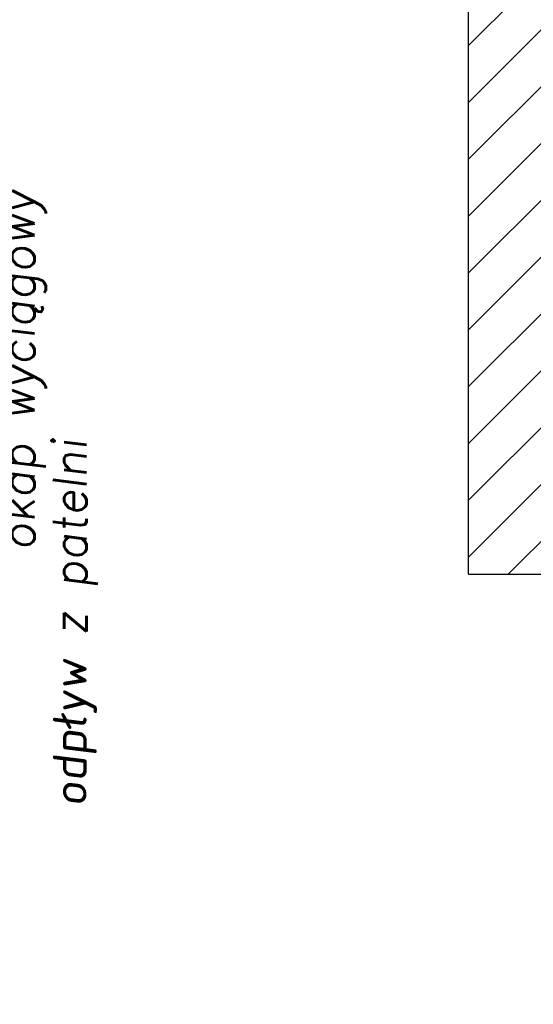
# Model space of a CAD drawing. Header units: millimetres. Extents: x -486876 to 553054, y -140324 to 834178.
# Tile 111 of 155: x 502 to 1721, y 72804 to 75138. Entities that reach past the tile are written whole.
import ezdxf
from ezdxf.enums import TextEntityAlignment as Align

# ---------------------------------------------------------------- set-up
doc = ezdxf.new("R2010")
doc.units = ezdxf.units.MM
doc.linetypes.add('DASH2', pattern=[0.75, 0.5, -0.25])
doc.layers.add('_XREF', color=252, linetype='DASH2', lineweight=13)
doc.layers.add('XREF$0$ściana nośna', color=8, linetype='Continuous', lineweight=30)
for name, color, linetype in [('XREF$0$DRZWI', 8, 'Continuous'), ('XREF$0$nowe ściany', 8, 'Continuous'), ('XREF$0$WYMIARY', 9, 'Continuous'), ('XREF$0$WYPEŁNIENIA', 8, 'Continuous')]:
    doc.layers.add(name, color=color, linetype=linetype)
doc.styles.add('XREF$0$APLUS', font='arial.ttf', dxfattribs={"width": 0.6})
doc.styles.add('XREF$0$ROMANS', font='romans.shx')

# ---------------------------------------------------------------- blocks, each defined once
blk = doc.blocks.new('XREF')
at = {"layer": 'XREF$0$WYPEŁNIENIA'}
h = blk.add_hatch(dxfattribs=at)
h.set_pattern_fill('ANSI31', color=256, scale=3)
h.set_pattern_definition([(45, (-52999.899, 13162.694), (-6.7351921, 6.7351921), [])])
h.paths.add_polyline_path([(2558.56, 10304.91), (2546.56, 10304.91), (2546.56, 10206.27), (2556.56, 10206.27), (2558.56, 10206.27)])
h.paths.add_polyline_path([(2558.56, 10106.27), (2546.56, 10106.27), (2546.56, 10024.04), (2558.56, 10024.04)])
h.paths.add_polyline_path([(2161.56, 9779.12), (2121.56, 9779.12), (2121.56, 9694.37), (2161.56, 9694.37)])
h.paths.add_polyline_path([(2161.56, 9424.37), (2121.56, 9424.37), (2121.56, 9247.17), (1876.56, 9247.17), (1846.56, 9247.17), (1846.56, 9224.37), (2134.58, 9224.37), (2134.58, 9090.15), (2519.93, 9090.15), (2519.93, 9115.15), (2161.56, 9115.15)])
h.paths.add_polyline_path([(1876.56, 9441.47), (1846.56, 9441.47), (1846.56, 9404.47), (1876.56, 9404.47)])
h.paths.add_polyline_path([(1876.56, 9715.37), (1846.56, 9715.37), (1846.56, 9678.37), (1876.56, 9678.37)])
h.paths.add_polyline_path([(2699.1, 9115.15), (2648.93, 9115.15), (2648.93, 9090.15), (2699.1, 9090.15)])
h.paths.add_polyline_path([(2878.28, 9115.15), (2833.43, 9115.15), (2833.43, 9090.15), (2878.28, 9090.15)])
h.paths.add_polyline_path([(3386.56, 9321.43), (3541.76, 9319.38), (3541.76, 9339.38), (3386.56, 9341.43), (3386.56, 9472.15), (3361.56, 9472.15), (3361.56, 9115.15), (3007.28, 9115.15), (3007.28, 9090.15), (3386.56, 9090.15)])
h.paths.add_polyline_path([(3386.56, 9779.12), (3361.56, 9779.12), (3361.56, 9622.15), (3386.56, 9622.15)])
h.paths.add_polyline_path([(3386.56, 9871.31), (3361.56, 9871.31), (3361.56, 9779.12), (3386.56, 9779.12)])
h.paths.add_polyline_path([(3409.56, 10024.04), (3386.56, 10024.04), (3386.56, 10471.78), (3409.68, 10471.78), (3409.68, 10496.78), (3386.56, 10496.78), (3386.56, 10611.78), (3447.56, 10611.78), (3447.56, 10651.78), (3326.56, 10651.78), (3326.56, 10611.78), (3361.56, 10611.78), (3361.56, 10024.04), (3167, 10024.04), (3167, 9984.04), (3361.56, 9984.04), (3361.56, 9971.31), (3386.56, 9971.31), (3386.56, 9984.04), (3409.56, 9984.04)])
h.paths.add_polyline_path([(3221.56, 10651.78), (3201.56, 10651.78), (3201.56, 10666.78), (3176.56, 10666.78), (3176.56, 10322.95), (3201.56, 10322.95), (3201.56, 10611.78), (3221.56, 10611.78)])
h.paths.add_polyline_path([(2666.56, 10481.33), (2666.56, 10497.95), (2646.56, 10497.95), (2646.56, 10392.95), (2666.56, 10392.95)])
h.paths.add_polyline_path([(2833.43, 10649.37), (2666.56, 10649.37), (2666.56, 10637.37), (2833.43, 10637.37)])
h.paths.add_polyline_path([(2896.56, 10649.37), (2833.56, 10649.37), (2833.56, 10589.37), (2896.56, 10589.37)])
h.paths.add_polyline_path([(2896.56, 10649.37), (2884.56, 10649.37)])
h.paths.add_polyline_path([(3055.46, 10649.37), (2896.56, 10649.37), (2896.56, 10637.37), (3055.46, 10637.37)])
h.paths.add_polyline_path([(3033.87, 10637.37), (3021.87, 10637.37), (3021.87, 10496.71), (3033.87, 10496.71)])
h.paths.add_polyline_path([(3176.56, 10649.37), (3155.46, 10649.37), (3155.46, 10637.37), (3176.56, 10637.37)])
h.paths.add_polyline_path([(2806.56, 10316.91), (2666.56, 10316.91), (2666.56, 10304.91), (2794.56, 10304.91), (2794.56, 10223.94), (2806.56, 10223.94)])
at = {"layer": 'XREF$0$nowe ściany'}
blk.add_line((3176.56, 10322.95), (3201.56, 10322.95), dxfattribs=at)
at = {"layer": 'XREF$0$ściana nośna'}
blk.add_line((3176.56, 10322.95), (3176.56, 10666.78), dxfattribs=at)
at = {"style": 'XREF$0$APLUS'}
blk.add_attdef('165', text='', height=12.94, rotation=90, dxfattribs=at).set_placement((5850.28, 4086.91), align=Align.TOP_CENTER)
blk.add_attdef('70', text='', height=12.94, rotation=90, dxfattribs=at).set_placement((5846.74, 4087.03), align=Align.BOTTOM_CENTER)
at = {"layer": 'XREF$0$DRZWI', "style": 'XREF$0$APLUS'}
for tag, height, p in [('90', 10.59, (3968.05, 17970.78)), ('90', 10.59, (4273.69, 17907.63)), ('90', 10.59, (4647.11, 17907.63)), ('90', 10.59, (4995.74, 17907.63)), ('90', 10.59, (5345.01, 17907.63)), ('90', 8.24, (3625.86, 17450.53)), ('90', 8.24, (4282.58, 17436.64)), ('90', 8.24, (4577.82, 17436.64)), ('90', 8.24, (5003.12, 17436.64)), ('90', 8.24, (5300.95, 17436.64)), ('90', 8.24, (5625.63, 17350.96)), ('110', 12.94, (3772.73, 10725.01)), ('100', 12.94, (3763.85, 10003.38)), ('90', 10.59, (3383.41, 9921.97)), ('83', 10.59, (4118.73, 4184.03))]:
    blk.add_attdef(tag, text='', height=height, dxfattribs=at).set_placement(p, align=Align.BOTTOM_CENTER)
for tag, height, p in [('200', 10.59, (3967.95, 17967.89)), ('200', 10.59, (4273.59, 17904.74)), ('200', 10.59, (4647.01, 17904.74)), ('200', 10.59, (4995.64, 17904.74)), ('200', 10.59, (5344.91, 17904.74)), ('200', 8.24, (3625.86, 17448.28)), ('200', 8.24, (4282.58, 17434.39)), ('200', 8.24, (4577.82, 17434.39)), ('200', 8.24, (5003.12, 17434.39)), ('200', 8.24, (5300.95, 17434.39)), ('200', 8.24, (5625.63, 17348.71)), ('210', 12.94, (3772.6, 10721.48)), ('200', 12.94, (3763.85, 9999.84)), ('200', 10.59, (3383.31, 9919.08)), ('178', 10.59, (4118.62, 4181.14))]:
    blk.add_attdef(tag, text='', height=height, dxfattribs=at).set_placement(p, align=Align.TOP_CENTER)
for tag, height, p in [('205', 10.59, (4204.92, 17787.31)), ('210', 10.59, (5722.65, 17787.31)), ('210', 12.94, (4602.86, 17776.83)), ('210', 12.94, (4951.5, 17776.83)), ('210', 12.94, (5300.98, 17776.83)), ('210', 12.94, (4044.07, 17776.19)), ('210', 12.94, (3579.16, 17557.04)), ('210', 12.94, (3935.88, 17557.04)), ('210', 12.94, (4219.13, 17557.04)), ('210', 12.94, (4633.7, 17557.04)), ('210', 12.94, (4958.43, 17557.04)), ('210', 12.94, (5356.84, 17557.04)), ('210', 12.94, (5615.9, 17557.04)), ('200', 11.76, (4716.1, 10187.15)), ('200', 11.76, (4936.97, 10128.95)), ('200', 11.76, (5363.02, 10117.1)), ('210', 13.53, (3475.75, 9987.9)), ('170', 11.76, (4209.38, 4035.73))]:
    blk.add_attdef(tag, text='', height=height, rotation=90, dxfattribs=at).set_placement(p, align=Align.TOP_CENTER)
for tag, height, p in [('100', 10.59, (5719.75, 17787.41)), ('96', 10.59, (4202.03, 17787.41)), ('100', 12.94, (4599.33, 17776.96)), ('100', 12.94, (4947.96, 17776.96)), ('100', 12.94, (5297.45, 17776.96)), ('100', 12.94, (4040.53, 17776.32)), ('100', 12.94, (3575.63, 17557.16)), ('100', 12.94, (3932.34, 17557.16)), ('100', 12.94, (4215.59, 17557.16)), ('100', 12.94, (4630.17, 17557.16)), ('100', 12.94, (4954.89, 17557.16)), ('100', 12.94, (5353.3, 17557.16)), ('100', 12.94, (5612.36, 17557.16)), ('90', 11.76, (4712.89, 10187.26)), ('90', 11.76, (4933.75, 10129.07)), ('90', 11.76, (5359.81, 10117.21)), ('120', 13.53, (3472.06, 9987.9)), ('90', 11.76, (4206.17, 4035.84))]:
    blk.add_attdef(tag, text='', height=height, rotation=90, dxfattribs=at).set_placement(p, align=Align.BOTTOM_CENTER)
at = {"layer": 'XREF$0$WYMIARY', "char_height": 8, "width": 174.6276, "attachment_point": 1, "rotation": 90, "style": 'XREF$0$ROMANS'}
for s, insert in [('{\\Q7;okap wyciągowy}', (3065.6, 10328.59)), ('{\\Q7;odpływ z patelni}', (3077.94, 10267.79))]:
    blk.add_mtext(s, dxfattribs=dict(at, insert=insert))

msp = doc.modelspace()

# ---------------------------------------------------------------- block references
at = {"layer": '_XREF', "xscale": 10, "yscale": 10, "zscale": 10}
msp.add_blockref('XREF', (-30198.46986, -29406.42919), dxfattribs=at)

doc.saveas('drawing.dxf')
